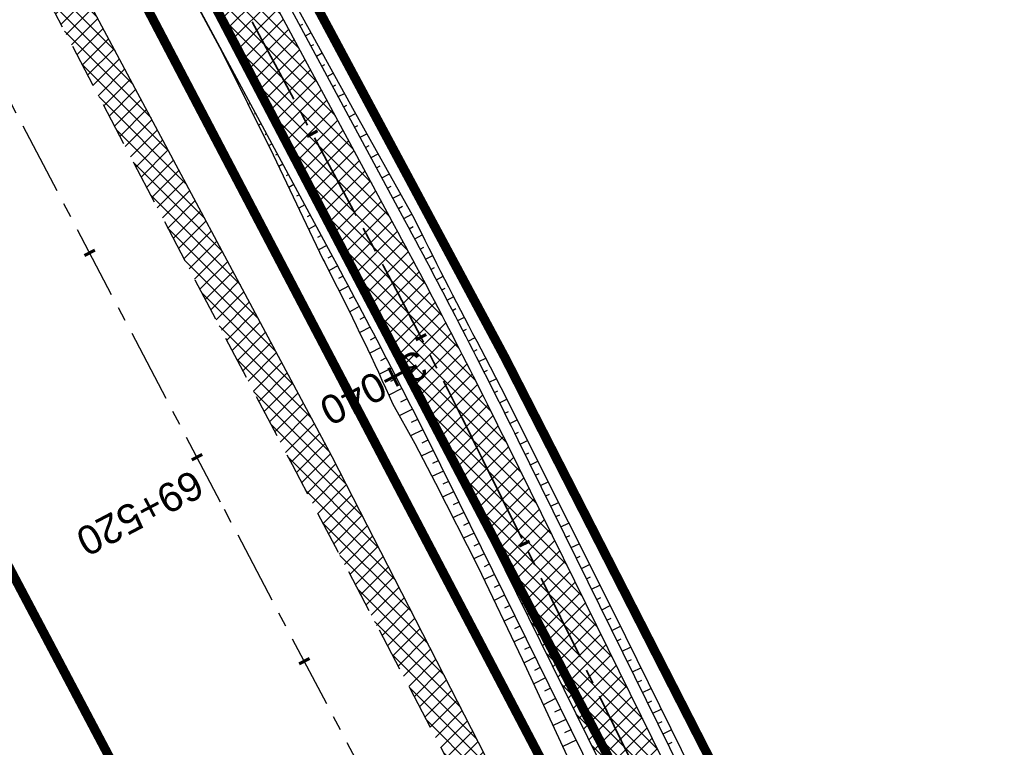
# Model space of a CAD drawing. Header units: metres. Extents: x 7529682 to 7533751, y 5721195 to 5727842.
# Tile 51 of 179: x 7531116 to 7531159, y 5725096 to 5725128. Entities that reach past the tile are written whole.
import ezdxf

# ---------------------------------------------------------------- set-up
doc = ezdxf.new("R2010")
doc.units = ezdxf.units.M
for name, pattern in [('817-dzialki-09-05-04$0$HIDDEN', [0.375, 0.25, -0.125]), ('ACAD_ISO05W100', [33, 24, -3, 0, -3, 0, -3]), ('CENTER', [50.8, 31.75, -6.35, 6.35, -6.35]), ('CENTER2', [28.575, 19.05, -3.175, 3.175, -3.175]), ('HIDDEN', [9.525, 6.35, -3.175])]:
    doc.linetypes.add(name, pattern=pattern)
for name, color, linetype in [('C-DROGI-SYTUACJA', 7, 'Continuous'), ('C-DROGI-SYTUACJA-ETYKIETY', 7, 'Continuous'), ('D-hatch-pobocza', 131, 'Continuous'), ('D-pobocza', 60, 'Continuous'), ('D-rowy', 160, 'Continuous'), ('D-skarpa', 2, 'Continuous'), ('D-skarpa-kreskowanie', 2, 'Continuous')]:
    doc.layers.add(name, color=color, linetype=linetype)
for name, color, linetype, lineweight, true_color in [('D-ewidencja-numery', 7, 'Continuous', 50, 0x40ff00), ('D-hatch-ciag-pieszo-rowerowy', 7, 'Continuous', 13, 0xff9f80), ('D-LR-etap-III', 7, '817-dzialki-09-05-04$0$HIDDEN', 50, 0x00008f)]:
    doc.layers.add(name, color=color, linetype=linetype, lineweight=lineweight, true_color=true_color)
for name, color, linetype, lineweight in [('D-krawędzie', 3, 'Continuous', 30), ('D-obrzeża', 2, 'Continuous', 30), ('D-oś', 10, 'CENTER', 30), ('D-pas-drogowy', 7, 'ACAD_ISO05W100', 50)]:
    doc.layers.add(name, color=color, linetype=linetype, lineweight=lineweight)
doc.layers.add('poprzeczki', color=7, linetype='Continuous', true_color=0x0000c7)
doc.styles.get("Standard").update_dxf_attribs({"font": 'arial.ttf'})
pattern_1 = [(45, (0, 0), (-0.33675960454, 0.33675960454), []), (135, (0, 0), (-0.33675960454, -0.33675960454), [])]

# ---------------------------------------------------------------- blocks, each defined once
blk = doc.blocks.new('AeccTickLine')
at = {"color": 0, "linetype": 'ByBlock', "lineweight": -2}
blk.add_line((0, 1), (0, -1), dxfattribs=at)

msp = doc.modelspace()

# ---------------------------------------------------------------- hatches: boundary and pattern name
at = {"layer": 'D-hatch-ciag-pieszo-rowerowy'}
h = msp.add_hatch(dxfattribs=at)
h.set_pattern_fill('ANSI37', color=256, scale=0.15, style=0)
h.set_pattern_definition(pattern_1)
h.paths.add_polyline_path([(7531118.165, 5725142.897), (7531117.077, 5725142.282), (7531130.341, 5725117.67, -0.009012), (7531135.299, 5725108.06), (7531145.036, 5725088.322, 0.075286), (7531150.171, 5725080.951), (7531151.457, 5725079.596), (7531152.272, 5725080.553), (7531151.217, 5725081.666, -0.075252), (7531146.083, 5725089.033), (7531136.397, 5725108.66, 0.008978), (7531131.457, 5725118.234)])
h.paths.add_polyline_path([(7531119.253, 5725143.512), (7531118.165, 5725142.897), (7531131.457, 5725118.234, -0.008978), (7531136.397, 5725108.66), (7531146.083, 5725089.033, 0.075252), (7531151.217, 5725081.666), (7531152.272, 5725080.553), (7531153.087, 5725081.511), (7531152.262, 5725082.381, -0.075217), (7531147.129, 5725089.744), (7531137.495, 5725109.262, 0.008945), (7531132.573, 5725118.799)])
at = {"layer": 'D-hatch-pobocza'}
h = msp.add_hatch(dxfattribs=at)
h.set_pattern_fill('ANSI37', color=256, scale=0.15, style=0)
h.set_pattern_definition(pattern_1)
h.paths.add_polyline_path([(7531057.01, 5725246.72), (7531044.19, 5725271.11), (7531030.97, 5725296.42), (7531019.37, 5725318.31), (7531007.54, 5725340.71), (7530994.47, 5725365.47), (7530982.58, 5725387.65), (7530971.81, 5725408.22), (7530959.96, 5725430.76), (7530944.54, 5725460.14), (7530935.92, 5725477.07), (7530923.1, 5725500.31), (7530908, 5725529.49), (7530889.658, 5725563.375), (7530889.586, 5725561.257), (7530918.172, 5725507.178), (7530950.163, 5725446.305), (7530993.419, 5725364.265), (7531022.766, 5725308.719), (7531053.81, 5725249.872), (7531081.166, 5725197.875), (7531103.902, 5725154.541), (7531128.123, 5725108.448), (7531149.321, 5725068.209), (7531151.44, 5725067.36), (7531152.004, 5725067.286), (7531141.2, 5725086.69), (7531129.87, 5725108.78), (7531118.46, 5725130.11), (7531107.39, 5725151.39), (7531095.36, 5725174.01), (7531083.61, 5725196.49), (7531071.56, 5725218.8)])

# ---------------------------------------------------------------- linework, layer by layer
at = {"layer": 'C-DROGI-SYTUACJA', "color": 10, "linetype": 'CENTER2', "lineweight": 35, "ltscale": 0.2}
msp.add_lwpolyline([(7531022.845, 5725323.708), (7531032.808, 5725305.571, -0.004228), (7531035.213, 5725301.104), (7531059.944, 5725254.223, -0.004401), (7531062.366, 5725249.531), (7531071.709, 5725231.04, 0.004122), (7531073.975, 5725226.644), (7531073.975, 5725226.644), (7531087.383, 5725201.158), (7531110.122, 5725157.821), (7531131.457, 5725118.234, -0.008978), (7531136.397, 5725108.66), (7531146.083, 5725089.033, 0.075252), (7531151.217, 5725081.666), (7531154.313, 5725078.4, -0.068936), (7531156.869, 5725074.83), (7531166.993, 5725055.55, -0.068732)], format="xyb", dxfattribs=at)
at = {"layer": 'D-ewidencja-numery', "color": 12, "ltscale": 15, "true_color": 0xc70000}
msp.add_lwpolyline([(7530900.952, 5725579.946), (7530904.81, 5725571.977), (7530903.682, 5725568.566), (7530908.901, 5725558.845), (7530910.252, 5725545.672), (7530912.873, 5725538.646), (7530945.278, 5725478.464), (7530959.692, 5725450.246), (7531002.827, 5725368.192), (7531044.704, 5725290.314), (7531064.099, 5725253.213), (7531083.01, 5725216.678), (7531113.013, 5725158.466), (7531137.364, 5725113.071), (7531150.831, 5725086.712), (7531159.746, 5725076.641), (7531166.31, 5725074.58), (7531172.29, 5725062.58)], dxfattribs=at)
at = {"layer": 'D-krawędzie', "linetype": 'HIDDEN', "ltscale": 0.3, "flags": 128}
msp.add_lwpolyline([(7530572.01, 5726166.06), (7530620.381, 5726072.761), (7530641.555, 5726032.008), (7530660.961, 5725995.07), (7530689.128, 5725941.54), (7530707.336, 5725907.032), (7530725.256, 5725873.093), (7530743.97, 5725837.654), (7530770.527, 5725787.119), (7530787.864, 5725754.267), (7530809.898, 5725712.542), (7530824.739, 5725684.389), (7530840.856, 5725653.693), (7530860.675, 5725616.154), (7530865.283, 5725607.394), (7530878.05, 5725583.08), (7530918.172, 5725507.178), (7530950.163, 5725446.305), (7530993.419, 5725364.265), (7531022.766, 5725308.719), (7531053.81, 5725249.872), (7531081.166, 5725197.875), (7531103.902, 5725154.541), (7531128.123, 5725108.448), (7531149.3, 5725068.25), (7531167.38, 5725033.767), (7531197.165, 5724976.988), (7531228.151, 5724918.034), (7531253.153, 5724870.491), (7531286.796, 5724806.654), (7531306.74, 5724768.665), (7531335.094, 5724714.652), (7531357.319, 5724672.439), (7531373.645, 5724641.454), (7531392.162, 5724605.999), (7531418.48, 5724555.853), (7531439.727, 5724515.582), (7531468.399, 5724461.077), (7531491.782, 5724416.528), (7531531.99, 5724339.833), (7531557.227, 5724291.659), (7531569.852, 5724267.577), (7531591.376, 5724226.548), (7531610.004, 5724191.103), (7531616.883, 5724177.999), (7531629.985, 5724153.025), (7531641.007, 5724132.022), (7531664.906, 5724087.617), (7531677.644, 5724064.786), (7531683.112, 5724054.988), (7531686.753, 5724048.18), (7531695.448, 5724031.697), (7531703.749, 5724015.917), (7531709.214, 5724005.514), (7531719.389, 5723986.147), (7531726.295, 5723973), (7531732.741, 5723960.736), (7531735.13, 5723956.19)], dxfattribs=at)
at = {"layer": 'D-LR-etap-III', "ltscale": 10, "flags": 128}
msp.add_lwpolyline([(7531750.474, 5723895.103, 0.4, 0.4, 0), (7531750.505, 5723895.13, 0.4, 0.4, 0), (7531682.71, 5724022.92, 0.4, 0.4, 0), (7531619.177, 5724147.204, 0.4, 0.4, 0), (7531592.309, 5724198.489, 0.4, 0.4, 0), (7531553.264, 5724272.919, 0.4, 0.4, 0), (7531504.02, 5724366.79, 0.4, 0.4, 0), (7531482.09, 5724407.62, 0.4, 0.4, 0), (7531412.35, 5724541.183, 0.4, 0.4, 0), (7531388.464, 5724586.93, 0.4, 0.4, 0), (7531345.12, 5724669.94, 0.4, 0.4, 0), (7531127.66, 5725081.67, 0.4, 0.4, 0), (7531059.253, 5725211.041, 0.4, 0.4, 0), (7531008.007, 5725307.954, 0.4, 0.4, 0), (7530964.182, 5725390.836, 0.4, 0.4, 0), (7530914.557, 5725484.684, 0.4, 0.4, 0), (7530865.243, 5725577.494, 0.4, 0.4, 0), (7530840.085, 5725624.059, 0.4, 0.4, 0), (7530802.56, 5725694.925, 0.4, 0.4, 0), (7530755.54, 5725787.51, 0.4, 0.4, 0), (7530708.718, 5725876.303, 0.4, 0.4, 0), (7530695.12, 5725902.09, 0.4, 0.4, 0), (7530642.914, 5726001.078, 0.4, 0.4, 0), (7530634.935, 5726016.147, 0.4, 0.4, 0), (7530610.82, 5726061.93, 0.4, 0.4, 0), (7530610.82, 5726061.93, 0.4, 0.4, 0), (7530607.21, 5726063.51, 0.4, 0.4, 0), (7530597.42, 5726080.68, 0.4, 0.4, 0), (7530591.16, 5726088.44, 0.4, 0.4, 0), (7530581.28, 5726107.21, 0.4, 0.4, 0), (7530571.29, 5726130.56, 0.4, 0.4, 0), (7530549.555, 5726171.527, 0.4, 0.4, 0), (7530531.014, 5726206.474, 0.4, 0.4, 0), (7530516.461, 5726236.017, 0.4, 0.4, 0), (7530500.799, 5726266.141, 0.4, 0.4, 0), (7530491.35, 5726283.94, 0.4, 0.4, 0), (7530482.4, 5726303.41, 0.4, 0.4, 0), (7530482.4, 5726303.41, 0.4, 0.4, 0), (7530450.41, 5726357.28, 0.4, 0.4, 0), (7530397.759, 5726458.5, 0.4, 0.4, 0), (7530334.708, 5726583.665, 0.4, 0.4, 0), (7530303.939, 5726645.168, 0.4, 0.4, 0), (7530300.51, 5726651.778, 0.4, 0.4, 0), (7530289.214, 5726671.967, 0.4, 0.4, 0), (7530281.54, 5726685.57, 0.4, 0.4, 0), (7530261.371, 5726724.163, 0.4, 0.4, 0), (7530254.03, 5726738.21, 0.4, 0.4, 0), (7530197.22, 5726845.06, 0.4, 0.4, 0), (7530194.71, 5726849.15, 0.4, 0.4, 0), (7530195.92, 5726850.75, 0.4, 0.4, 0), (7530170.547, 5726892.961, 0.4, 0.4, 0), (7530143.175, 5726945.066, 0.4, 0.4, 0), (7530105.06, 5727018.32, 0.4, 0.4, 0), (7530100.06, 5727027.16, 0.4, 0.4, 0), (7530062.319, 5727099.625, 0.4, 0.4, 0), (7530015.379, 5727189.42, 0.4, 0.4, 0), (7529983.208, 5727250.207, 0.4, 0.4, 0), (7529953.284, 5727306.747, 0.4, 0.4, 0), (7529900.671, 5727406.159, 0.4, 0.4, 0), (7529890.63, 5727425.131, 0.4, 0.4, 0), (7529875.155, 5727454.426, 0.4, 0.4, 0), (7529857.56, 5727487.787, 0.4, 0.4, 0), (7529835.194, 5727530.193, 0.4, 0.4, 0), (7529811.741, 5727574.662, 0.4, 0.4, 0), (7529792.102, 5727611.923, 0.4, 0.4, 0), (7529768.066, 5727657.47, 0.4, 0.4, 0), (7529755.211, 5727682.131, 0.4, 0.4, 0), (7529753.31, 5727681.13, 0.4, 0.4, 0), (7529739.21, 5727707.77, 0.4, 0.4, 0), (7529735.395, 5727711.252, 0.4, 0.4, 0), (7529725.42, 5727730.2, 0.4, 0.4, 0), (7529723.55, 5727729.88, 0.4, 0.4, 0), (7529695.567, 5727782.932, 0.4, 0.4, 0), (7529717.68, 5727794.024, 0.4, 0.4, 0), (7529736.275, 5727758.647, 0.4, 0.4, 0), (7529736.275, 5727758.647, 0.4, 0.4, 0), (7529744.511, 5727750.406, 0.4, 0.4, 0), (7529744.511, 5727750.406, 0.4, 0.4, 0), (7529750.283, 5727738.55, 0.4, 0.4, 0), (7529777.109, 5727687.569, 0.4, 0.4, 0), (7529796.515, 5727651.33, 0.4, 0.4, 0), (7529814.938, 5727616.793, 0.4, 0.4, 0), (7529839.007, 5727572.304, 0.4, 0.4, 0), (7529860.618, 5727532.509, 0.4, 0.4, 0), (7529882.349, 5727491.504, 0.4, 0.4, 0), (7529904.865, 5727449.096, 0.4, 0.4, 0), (7529920.747, 5727418.885, 0.4, 0.4, 0), (7529946.677, 5727368.547, 0.4, 0.4, 0), (7529972.025, 5727320.573, 0.4, 0.4, 0), (7529987.74, 5727290.153, 0.4, 0.4, 0), (7529996.497, 5727273.662, 0.4, 0.4, 0), (7530017.541, 5727234.203, 0.4, 0.4, 0), (7530033.054, 5727204.864, 0.4, 0.4, 0), (7530051.623, 5727170.223, 0.4, 0.4, 0), (7530069.277, 5727137.016, 0.4, 0.4, 0), (7530089.385, 5727097.534, 0.4, 0.4, 0), (7530109.713, 5727060.747, 0.4, 0.4, 0), (7530136.77, 5727011.64, 0.4, 0.4, 0), (7530162.447, 5726962.744, 0.4, 0.4, 0), (7530187.674, 5726916.992, 0.4, 0.4, 0), (7530207.821, 5726879.335, 0.4, 0.4, 0), (7530230.626, 5726834.519, 0.4, 0.4, 0), (7530262.288, 5726776.618, 0.4, 0.4, 0), (7530277.51, 5726760.213, 0.4, 0.4, 0), (7530286.037, 5726744.107, 0.4, 0.4, 0), (7530288.097, 5726735.884, 0.4, 0.4, 0), (7530290.394, 5726725.047, 0.4, 0.4, 0), (7530296.177, 5726713.583, 0.4, 0.4, 0), (7530302.726, 5726701.182, 0.4, 0.4, 0), (7530325.685, 5726657.466, 0.4, 0.4, 0), (7530343.244, 5726623.649, 0.4, 0.4, 0), (7530360.23, 5726591.747, 0.4, 0.4, 0), (7530383.209, 5726548.059, 0.4, 0.4, 0), (7530406.018, 5726503.606, 0.4, 0.4, 0), (7530427.465, 5726462.62, 0.4, 0.4, 0), (7530447.928, 5726424.388, 0.4, 0.4, 0), (7530471.127, 5726379.921, 0.4, 0.4, 0), (7530490.501, 5726343.033, 0.4, 0.4, 0), (7530509.499, 5726306.733, 0.4, 0.4, 0), (7530529.89, 5726267.244, 0.4, 0.4, 0), (7530543.852, 5726238.99, 0.4, 0.4, 0), (7530554.809, 5726218.944, 0.4, 0.4, 0), (7530559.027, 5726212.223, 0.4, 0.4, 0), (7530563.061, 5726206.41, 0.4, 0.4, 0), (7530566.934, 5726200.464, 0.4, 0.4, 0), (7530569.771, 5726194.902, 0.4, 0.4, 0), (7530571.473, 5726191.282, 0.4, 0.4, 0), (7530572.839, 5726188.025, 0.4, 0.4, 0), (7530575.295, 5726182.035, 0.4, 0.4, 0), (7530579.737, 5726173.306, 0.4, 0.4, 0), (7530583.3, 5726167.41, 0.4, 0.4, 0), (7530593.4, 5726163.33, 0.4, 0.4, 0), (7530598.618, 5726155.264, 0.4, 0.4, 0), (7530608.258, 5726140.497, 0.4, 0.4, 0), (7530603.27, 5726136.83, 0.4, 0.4, 0), (7530606.53, 5726131.84, 0.4, 0.4, 0), (7530604.239, 5726124.217, 0.4, 0.4, 0), (7530605.847, 5726121.63, 0.4, 0.4, 0), (7530608.972, 5726116.164, 0.4, 0.4, 0), (7530618.114, 5726097.791, 0.4, 0.4, 0), (7530651.213, 5726034.96, 0.4, 0.4, 0), (7530670.244, 5725998.611, 0.4, 0.4, 0), (7530698.075, 5725945.953, 0.4, 0.4, 0), (7530716.506, 5725911.305, 0.4, 0.4, 0), (7530735.223, 5725875.667, 0.4, 0.4, 0), (7530752.504, 5725842.155, 0.4, 0.4, 0), (7530778.311, 5725793.501, 0.4, 0.4, 0), (7530797.5, 5725756.382, 0.4, 0.4, 0), (7530812.519, 5725728.289, 0.4, 0.4, 0), (7530820.039, 5725713.16, 0.4, 0.4, 0), (7530822.422, 5725710.194, 0.4, 0.4, 0), (7530833.155, 5725688.801, 0.4, 0.4, 0), (7530849.629, 5725656.159, 0.4, 0.4, 0), (7530867.983, 5725621.964, 0.4, 0.4, 0), (7530872.63, 5725612.888, 0.4, 0.4, 0), (7530880.354, 5725597.595, 0.4, 0.4, 0), (7530883.839, 5725593.389, 0.4, 0.4, 0), (7530891.782, 5725587.763, 0.4, 0.4, 0), (7530895.039, 5725584.281, 0.4, 0.4, 0), (7530897.034, 5725580.941, 0.4, 0.4, 0), (7530900.952, 5725579.946, 0.4, 0.4, 0), (7530904.81, 5725571.977, 0.4, 0.4, 0), (7530903.682, 5725568.566, 0.4, 0.4, 0), (7530908.901, 5725558.845, 0.4, 0.4, 0), (7530910.252, 5725545.672, 0.4, 0.4, 0), (7530912.873, 5725538.646, 0.4, 0.4, 0), (7530945.278, 5725478.464, 0.4, 0.4, 0), (7530959.692, 5725450.246, 0.4, 0.4, 0), (7531002.827, 5725368.192, 0.4, 0.4, 0), (7531044.704, 5725290.314, 0.4, 0.4, 0), (7531064.099, 5725253.213, 0.4, 0.4, 0), (7531083.01, 5725216.678, 0.4, 0.4, 0), (7531113.013, 5725158.466, 0.4, 0.4, 0), (7531137.364, 5725113.071, 0.4, 0.4, 0), (7531150.831, 5725086.712, 0.4, 0.4, 0), (7531159.746, 5725076.641, 0.4, 0.4, 0), (7531166.31, 5725074.58, 0.4, 0.4, 0), (7531172.29, 5725062.58, 0.4, 0.4, 0), (7531170.59, 5725055.606, 0.4, 0.4, 0), (7531173.733, 5725044.081, 0.4, 0.4, 0), (7531215.342, 5724964.86, 0.4, 0.4, 0), (7531238.054, 5724921.685, 0.4, 0.4, 0), (7531262.39, 5724875.283, 0.4, 0.4, 0), (7531295.587, 5724811.266, 0.4, 0.4, 0), (7531348.488, 5724712.363, 0.4, 0.4, 0), (7531363.741, 5724682.684, 0.4, 0.4, 0), (7531366.987, 5724675.865, 0.4, 0.4, 0), (7531382.541, 5724646.111, 0.4, 0.4, 0), (7531401.299, 5724610.875, 0.4, 0.4, 0), (7531428.965, 5724558.862, 0.4, 0.4, 0), (7531449.111, 5724520.398, 0.4, 0.4, 0), (7531477.293, 5724465.831, 0.4, 0.4, 0), (7531500.996, 5724421.113, 0.4, 0.4, 0), (7531512.122, 5724400.549, 0.4, 0.4, 0), (7531513.782, 5724396.757, 0.4, 0.4, 0), (7531526.32, 5724379.39, 0.4, 0.4, 0), (7531566.784, 5724302.736, 0.4, 0.4, 0), (7531612.277, 5724225.61, 0.4, 0.4, 0), (7531620.493, 5724210.548, 0.4, 0.4, 0), (7531631.578, 5724196.258, 0.4, 0.4, 0), (7531653.484, 5724152.434, 0.4, 0.4, 0), (7531661.151, 5724128.494, 0.4, 0.4, 0), (7531673.881, 5724101.186, 0.4, 0.4, 0), (7531684.691, 5724081.184, 0.4, 0.4, 0), (7531699.212, 5724051.17, 0.4, 0.4, 0), (7531704.034, 5724040.584, 0.4, 0.4, 0), (7531704.034, 5724040.584, 0.4, 0.4, 0), (7531703.913, 5724037.17, 0.4, 0.4, 0), (7531736.42, 5723969.232, 0.4, 0.4, 0), (7531738.285, 5723967.699, 0.4, 0.4, 0), (7531742.181, 5723962.346, 0.4, 0.4, 0), (7531744.286, 5723958.616, 0.4, 0.4, 0), (7531755.393, 5723944.193, 0.4, 0.4, 0), (7531758.69, 5723936.76, 0.4, 0.4, 0), (7531780.08, 5723929.25, 0.4, 0.4, 0), (7531792.612, 5723906.338, 0.4, 0.4, 0), (7531792.612, 5723906.338, 0.4, 0.4, 0), (7531756.962, 5723883.055, 0.4, 0.4, 0), (7531750.46, 5723895.13, 0.4, 0.4, 0), (7531750.46, 5723895.13, 0, 0, 0)], format="xyseb", dxfattribs=at)
at = {"layer": 'D-obrzeża'}
for points in [[(7531164.322, 5725069.743), (7531163.358, 5725071.533), (7531162.183, 5725071.113, -0.373479), (7531159.739, 5725072.063), (7531157.82, 5725075.705, 0.068604), (7531155.434, 5725079.035), (7531152.262, 5725082.381, -0.075217), (7531147.129, 5725089.744), (7531137.495, 5725109.262, 0.008945), (7531132.573, 5725118.799), (7531111.229, 5725158.402), (7531088.49, 5725201.74), (7531075.086, 5725227.216, -0.004122), (7531072.82, 5725231.613), (7531063.477, 5725250.104, 0.004401), (7531061.055, 5725254.796), (7531036.314, 5725301.696, 0.004228), (7531033.909, 5725306.164), (7531023.945, 5725324.301, -0.004067)], [(7531021.744, 5725323.115), (7531031.707, 5725304.978, -0.004228), (7531034.112, 5725300.511), (7531058.833, 5725253.649, -0.004401), (7531061.256, 5725248.957), (7531070.597, 5725230.467, 0.004122), (7531072.864, 5725226.071), (7531086.277, 5725200.577), (7531109.015, 5725157.24), (7531130.341, 5725117.67, -0.009012), (7531135.299, 5725108.06), (7531145.036, 5725088.322, 0.075286), (7531150.171, 5725080.951), (7531153.382, 5725077.565, -0.068604), (7531155.769, 5725074.235), (7531156.913, 5725072.064), (7531159.315, 5725067.483)]]:
    msp.add_lwpolyline(points, format="xyb", dxfattribs=at)
at = {"layer": 'D-oś', "ltscale": 0.1}
msp.add_lwpolyline([(7531164.28, 5725032.142), (7531146.202, 5725066.622), (7531125.026, 5725106.818), (7531100.803, 5725152.914), (7531078.067, 5725196.247), (7531050.713, 5725248.241), (7531019.672, 5725307.084), (7530990.323, 5725362.632), (7530947.066, 5725444.675), (7530915.075, 5725505.546), (7530874.954, 5725581.449)], dxfattribs=at)
at = {"layer": 'D-pas-drogowy', "ltscale": 0.2, "flags": 128}
msp.add_lwpolyline([(7531633.019, 5724182.834, 0.4, 0.4, 0), (7531617.559, 5724211.608, 0.4, 0.4, 0), (7531566.784, 5724302.736, 0.4, 0.4, 0), (7531538.419, 5724356.47, 0.4, 0.4, 0), (7531526.32, 5724379.39, 0.4, 0.4, 0), (7531516.102, 5724393.607, 0.4, 0.4, 0.001485), (7531513.78, 5724396.838, 0.4, 0.4, 0), (7531501.87, 5724413.41, 0.4, 0.4, 0), (7531474.926, 5724464.508, 0.4, 0.4, 0), (7531446.2, 5724518.992, 0.4, 0.4, 0), (7531424.962, 5724559.262, 0.4, 0.4, 0), (7531398.444, 5724609.566, 0.4, 0.4, 0), (7531379.647, 5724645.216, 0.4, 0.4, 0), (7531365.23, 5724672.56, 0.4, 0.4, 0), (7531341.306, 5724717.915, 0.4, 0.4, 0), (7531312.9, 5724771.789, 0.4, 0.4, 0), (7531292.591, 5724810.307, 0.4, 0.4, 0), (7531259.392, 5724873.271, 0.4, 0.4, 0), (7531233.74, 5724921.923, 0.4, 0.4, 0), (7531203.073, 5724980.092, 0.4, 0.4, 0), (7531173.471, 5725036.225, 0.4, 0.4, 0), (7531168.27, 5725046.09, 0.4, 0.4, 0), (7531172.29, 5725062.58, 0.4, 0.4, 0), (7531166.31, 5725074.58, 0.4, 0.4, 0), (7531150.32, 5725079.6, 0.4, 0.4, 0), (7531141.5, 5725096.43, 0.4, 0.4, 0), (7531109.312, 5725157.814, 0.4, 0.4, 0), (7531086.641, 5725201.048, 0.4, 0.4, 0), (7531059.198, 5725253.384, 0.4, 0.4, 0), (7531028.207, 5725312.489, 0.4, 0.4, 0), (7530999.105, 5725367.99, 0.4, 0.4, 0), (7530956.248, 5725449.725, 0.4, 0.4, 0), (7530924.398, 5725510.464, 0.4, 0.4, 0), (7530897.51, 5725561.74, 0.4, 0.4, 0), (7530894.46, 5725566.14, 0.4, 0.4, 0), (7530892.16, 5725570.49, 0.4, 0.4, 0), (7530869.363, 5725613.307, 0.4, 0.4, 0), (7530861.694, 5725627.705, 0.4, 0.4, 0), (7530852.74, 5725644.52, 0.4, 0.4, 0), (7530831.51, 5725684.2, 0.4, 0.4, 0), (7530811.13, 5725722.52, 0.4, 0.4, 0), (7530792.348, 5725757.941, 0.4, 0.4, 0), (7530768.03, 5725803.8, 0.4, 0.4, 0), (7530748.769, 5725840.179, 0.4, 0.4, 0), (7530727.7, 5725879.97, 0.4, 0.4, 0), (7530712.098, 5725909.545, 0.4, 0.4, 0), (7530693.644, 5725944.645, 0.4, 0.4, 0), (7530665.702, 5725997.539, 0.4, 0.4, 0), (7530641.76, 5726042.88, 0.4, 0.4, 0), (7530616.5, 5726091.48, 0.4, 0.4, 0), (7530604.628, 5726114.32, 0.4, 0.4, -0.007763), (7530602.5, 5726118.43, 0.4, 0.4, 0), (7530603.992, 5726123.395, 0.4, 0.4, 0), (7530606.53, 5726131.84, 0.4, 0.4, 0), (7530603.27, 5726136.83, 0.4, 0.4, 0), (7530593.776, 5726151.369, 0.4, 0.4, 0), (7530590.203, 5726156.84, 0.4, 0.4, 0), (7530583.3, 5726167.41, 0.4, 0.4, 0), (7530580.578, 5726170.428, 0.4, 0.4, 0), (7530575.85, 5726175.67, 0.4, 0.4, 0), (7530569.01, 5726186.66, 0.4, 0.4, 0), (7530562.555, 5726199.189, 0.4, 0.4, 0), (7530555.67, 5726211.39, 0.4, 0.4, 0), (7530548.29, 5726224.23, 0.4, 0.4, 0), (7530540.58, 5726237.71, 0.4, 0.4, 0), (7530532.68, 5726252.65, 0.4, 0.4, 0), (7530524.06, 5726269.35, 0.4, 0.4, 0), (7530502.82, 5726309.91, 0.4, 0.4, 0), (7530488.83, 5726336.63, 0.4, 0.4, 0), (7530466.03, 5726380.16, 0.4, 0.4, 0), (7530438.47, 5726432.77, 0.4, 0.4, 0), (7530424.53, 5726459.09, 0.4, 0.4, 0), (7530401.63, 5726502.97, 0.4, 0.4, 0), (7530383.38, 5726538.06, 0.4, 0.4, 0), (7530353.97, 5726593.52, 0.4, 0.4, 0), (7530338.47, 5726622.74, 0.4, 0.4, 0), (7530322.01, 5726653.88, 0.4, 0.4, 0), (7530297.54, 5726700.33, 0.4, 0.4, 0), (7530287.38, 5726719.6, 0.4, 0.4, 0), (7530285.95, 5726722.316, 0.4, 0.4, 0), (7530280.26, 5726733.12, 0.4, 0.4, 0), (7530266.73, 5726758.74, 0.4, 0.4, 0), (7530260.42, 5726770.47, 0.4, 0.4, 0), (7530253.25, 5726783.82, 0.4, 0.4, 0), (7530244.95, 5726799.33, 0.4, 0.4, 0), (7530239.39, 5726808.49, 0.4, 0.4, 0), (7530238.29, 5726807.9, 0.4, 0.4, 0), (7530218.11, 5726850.67, 0.4, 0.4, 0), (7530175.907, 5726928.168, 0.4, 0.4, 0), (7530096.68, 5727076.15, 0.4, 0.4, 0), (7530094.68, 5727079.89, 0.4, 0.4, 0), (7530064.597, 5727135.523, 0.4, 0.4, 0), (7530046.731, 5727168.892, 0.4, 0.4, 0), (7530025.803, 5727208.461, 0.4, 0.4, 0), (7530012.847, 5727232.979, 0.4, 0.4, 0), (7529994.15, 5727268.45, 0.4, 0.4, 0), (7529981.671, 5727291.93, 0.4, 0.4, 0), (7529949.89, 5727351.73, 0.4, 0.4, 0), (7529924.75, 5727399.03, 0.4, 0.4, 0), (7529915.516, 5727417.1, 0.4, 0.4, 0), (7529885.83, 5727475.19, 0.4, 0.4, 0), (7529862.56, 5727519.97, 0.4, 0.4, 0), (7529852.985, 5727538.191, 0.4, 0.4, 0), (7529836.513, 5727569.511, 0.4, 0.4, 0), (7529815.369, 5727609.141, 0.4, 0.4, 0), (7529792.795, 5727651.247, 0.4, 0.4, 0), (7529774.199, 5727685.858, 0.4, 0.4, 0), (7529746.966, 5727736.059, 0.4, 0.4, 0), (7529733.92, 5727757.62, 0.4, 0.4, 0), (7529708.607, 5727806.389, 0.4, 0.4, 0), (7529688.492, 5727796.345, 0.4, 0.4, 0), (7529723.55, 5727729.88, 0.4, 0.4, 0), (7529725.42, 5727730.2, 0.4, 0.4, 0), (7529735.38, 5727711.28, 0.4, 0.4, 0), (7529739.21, 5727707.77, 0.4, 0.4, 0), (7529753.31, 5727681.13, 0.4, 0.4, 0), (7529755.178, 5727682.114, 0.4, 0.4, 0), (7529792.102, 5727611.923, 0.4, 0.4, 0), (7529811.741, 5727574.662, 0.4, 0.4, 0), (7529835.194, 5727530.193, 0.4, 0.4, 0), (7529857.56, 5727487.787, 0.4, 0.4, 0), (7529875.155, 5727454.426, 0.4, 0.4, 0), (7529890.63, 5727425.131, 0.4, 0.4, 0), (7529900.671, 5727406.159, 0.4, 0.4, 0), (7529953.284, 5727306.747, 0.4, 0.4, 0), (7529983.208, 5727250.207, 0.4, 0.4, 0), (7530015.379, 5727189.42, 0.4, 0.4, 0), (7530062.319, 5727099.625, 0.4, 0.4, 0), (7530100.06, 5727027.16, 0.4, 0.4, 0), (7530105.06, 5727018.32, 0.4, 0.4, 0), (7530143.175, 5726945.066, 0.4, 0.4, 0), (7530170.547, 5726892.961, 0.4, 0.4, 0), (7530195.92, 5726850.75, 0.4, 0.4, 0), (7530194.71, 5726849.15, 0.4, 0.4, 0), (7530197.22, 5726845.06, 0.4, 0.4, 0), (7530254.03, 5726738.21, 0.4, 0.4, 0), (7530261.371, 5726724.163, 0.4, 0.4, 0), (7530281.54, 5726685.57, 0.4, 0.4, 0), (7530289.214, 5726671.967, 0.4, 0.4, 0), (7530300.51, 5726651.778, 0.4, 0.4, 0), (7530303.939, 5726645.168, 0.4, 0.4, 0), (7530334.708, 5726583.665, 0.4, 0.4, 0), (7530397.759, 5726458.5, 0.4, 0.4, 0), (7530450.41, 5726357.28, 0.4, 0.4, 0), (7530482.4, 5726303.41, 0.4, 0.4, 0), (7530483.688, 5726301.003, 0.4, 0.4, 0), (7530491.35, 5726283.94, 0.4, 0.4, 0), (7530512.67, 5726243.78, 0.4, 0.4, 0), (7530529.43, 5726209.46, 0.4, 0.4, 0), (7530571.29, 5726130.56, 0.4, 0.4, 0), (7530581.28, 5726107.21, 0.4, 0.4, 0), (7530591.16, 5726088.44, 0.4, 0.4, 0), (7530597.42, 5726080.68, 0.4, 0.4, 0), (7530607.21, 5726063.51, 0.4, 0.4, 0), (7530610.82, 5726061.93, 0.4, 0.4, 0), (7530634.935, 5726016.147, 0.4, 0.4, 0), (7530642.914, 5726001.078, 0.4, 0.4, 0), (7530695.12, 5725902.09, 0.4, 0.4, 0), (7530708.718, 5725876.303, 0.4, 0.4, 0), (7530755.54, 5725787.51, 0.4, 0.4, 0), (7530802.56, 5725694.925, 0.4, 0.4, 0), (7530840.085, 5725624.059, 0.4, 0.4, 0), (7530865.243, 5725577.494, 0.4, 0.4, 0), (7530914.557, 5725484.684, 0.4, 0.4, 0), (7530964.182, 5725390.836, 0.4, 0.4, 0), (7531008.007, 5725307.954, 0.4, 0.4, 0), (7531059.253, 5725211.041, 0.4, 0.4, 0), (7531127.66, 5725081.67, 0.4, 0.4, 0), (7531345.12, 5724669.94, 0.4, 0.4, 0), (7531388.464, 5724586.93, 0.4, 0.4, 0), (7531412.35, 5724541.183, 0.4, 0.4, 0), (7531482.09, 5724407.62, 0.4, 0.4, 0), (7531504.02, 5724366.79, 0.4, 0.4, 0), (7531519.374, 5724337.52, 0.4, 0.4, 0), (7531563.749, 5724252.932, 0.4, 0.4, 0), (7531602.175, 5724179.681, 0.4, 0.4, 0), (7531619.177, 5724147.204, 0.4, 0.4, 0), (7531625.038, 5724135.635, 0.4, 0.4, 0), (7531656.796, 5724073.316, 0.4, 0.4, 0), (7531675.12, 5724037.36, 0.4, 0.4, 0), (7531682.71, 5724022.92, 0.4, 0.4, 0), (7531705.565, 5723979.811, 0.4, 0.4, 0), (7531736.606, 5723921.262, 0.4, 0.4, 0), (7531750.46, 5723895.13, 0.4, 0.4, 0), (7531740.77, 5723886.56, 0.4, 0.4, 0), (7531732.86, 5723885, 0.4, 0.4, 0), (7531722.18, 5723887.77, 0.4, 0.4, 0), (7531729.87, 5723862.17, 0.4, 0.4, 0), (7531742.92, 5723861.93, 0.4, 0.4, 0), (7531763.71, 5723859.52, 0.4, 0.4, 0), (7531768.42, 5723854.12, 0.4, 0.4, 0), (7531787.42, 5723817.97, 0.4, 0.4, 0), (7531795.57, 5723809.82, 0.4, 0.4, 0), (7531816.347, 5723819.85, 0.4, 0.4, 0), (7531816.347, 5723819.85, 0.4, 0.4, 0), (7531805.06, 5723843.23, 0.4, 0.4, 0), (7531803.61, 5723886.23, 0.4, 0.4, 0), (7531803.61, 5723886.23, 0.4, 0.4, 0), (7531780.08, 5723929.25, 0.4, 0.4, 0), (7531758.69, 5723936.76, 0.4, 0.4, 0), (7531749.359, 5723946.412, 0.4, 0.4, 0), (7531742.71, 5723953.29, 0.4, 0.4, 0), (7531735.177, 5723967.878, 0.4, 0.4, 0), (7531722.37, 5723992.68, 0.4, 0.4, 0), (7531705.042, 5724030.886, 0.4, 0.4, 0), (7531699.47, 5724043.17, 0.4, 0.4, 0), (7531692.69, 5724058.11, 0.4, 0.4, 0), (7531679.672, 5724084.017, 0.4, 0.4, 0), (7531674.55, 5724094.21, 0.4, 0.4, 0), (7531666.633, 5724114.003, 0.4, 0.4, 0), (7531649, 5724153.82, 0.4, 0.4, 0), (7531641.49, 5724149.34, 0.4, 0.4, 0), (7531626.04, 5724179.34, 0.4, 0.4, 0), (7531633.03, 5724182.84, 0, 0, 0)], format="xyseb", dxfattribs=at)
at = {"layer": 'D-pobocza'}
msp.add_lwpolyline([(7531149.321, 5725068.209), (7531151.44, 5725067.36), (7531152.004, 5725067.286), (7531141.2, 5725086.69), (7531129.87, 5725108.78), (7531118.46, 5725130.11), (7531107.39, 5725151.39), (7531095.36, 5725174.01), (7531083.61, 5725196.49), (7531071.56, 5725218.8), (7531057.01, 5725246.72), (7531044.19, 5725271.11), (7531030.97, 5725296.42), (7531019.37, 5725318.31), (7531007.54, 5725340.71), (7530994.47, 5725365.47), (7530982.58, 5725387.65), (7530971.81, 5725408.22), (7530959.96, 5725430.76), (7530944.54, 5725460.14), (7530935.92, 5725477.07), (7530923.1, 5725500.31), (7530908, 5725529.49), (7530889.658, 5725563.375)], dxfattribs=at)
for points in [[(7531164.779, 5725069.951), (7531163.594, 5725072.149), (7531162.014, 5725071.583, -0.373479), (7531160.181, 5725072.296), (7531158.231, 5725075.999, 0.068604), (7531155.844, 5725079.329), (7531152.68, 5725082.666, -0.075201), (7531147.548, 5725090.028), (7531137.931, 5725109.508, 0.008929), (7531133.017, 5725119.028), (7531111.671, 5725158.634), (7531088.933, 5725201.972), (7531075.531, 5725227.446, -0.004122), (7531073.264, 5725231.842), (7531063.921, 5725250.334, 0.004401), (7531061.499, 5725255.026), (7531036.754, 5725301.933, 0.004228), (7531034.349, 5725306.401), (7531024.385, 5725324.538, -0.004067)], [(7531021.304, 5725322.878), (7531031.267, 5725304.741, -0.004228), (7531033.672, 5725300.274), (7531058.389, 5725253.42, -0.004401), (7531060.811, 5725248.728), (7531070.153, 5725230.238, 0.004122), (7531072.42, 5725225.841), (7531085.834, 5725200.344), (7531108.572, 5725157.008), (7531129.895, 5725117.444, -0.009025), (7531134.86, 5725107.82), (7531144.617, 5725088.038, 0.075299), (7531149.753, 5725080.666), (7531152.972, 5725077.271, -0.068604), (7531155.359, 5725073.941), (7531156.471, 5725071.831), (7531158.836, 5725067.319)]]:
    msp.add_lwpolyline(points, format="xyb", dxfattribs=at)
at = {"layer": 'D-rowy', "linetype": 'HIDDEN', "ltscale": 0.1, "const_width": 0.4, "flags": 128}
msp.add_lwpolyline([(7531149.9, 5725074.79), (7531149.9, 5725074.79), (7531138.641, 5725096.214), (7531118.877, 5725133.871), (7531109.577, 5725151.722), (7531096.948, 5725175.106), (7531083.449, 5725201.131), (7531075.375, 5725216.126), (7531058.983, 5725247.129), (7531038.532, 5725286.309), (7531017.626, 5725325.254), (7530968.704, 5725418.289), (7530946.218, 5725461.539)], dxfattribs=at)
at = {"layer": 'D-skarpa', "linetype": 'Continuous'}
for points in [[(7531122.702, 5725130.754), (7531125.078, 5725126.355), (7531127.302, 5725121.874), (7531129.465, 5725117.359), (7531129.541, 5725117.201), (7531129.911, 5725116.471, -0.012598), (7531132.484, 5725111.097), (7531133.441, 5725109.358), (7531134.34, 5725107.645), (7531136.179, 5725104.035), (7531138.108, 5725100.027), (7531143.743, 5725087.878)], [(7531128.404, 5725128.147), (7531130.817, 5725123.768), (7531133.264, 5725119.407), (7531133.344, 5725119.251), (7531133.72, 5725118.51, 0.009425), (7531136.488, 5725113.139), (7531137.402, 5725111.345), (7531138.282, 5725109.59), (7531140.093, 5725105.966), (7531142.091, 5725101.993), (7531144.543, 5725097.011), (7531146.758, 5725092.529)]]:
    msp.add_lwpolyline(points, format="xyb", dxfattribs=at)
at = {"layer": 'D-skarpa-kreskowanie', "linetype": 'Continuous'}
for p, q in [((7531124.409, 5725127.623, 107.889), (7531124.396, 5725127.617, 107.887)), ((7531128.465, 5725127.474, 108.023), (7531128.585, 5725127.538, 107.932)), ((7531124.646, 5725127.183, 107.89), (7531124.64, 5725127.18, 107.888)), ((7531128.703, 5725127.034, 108.023), (7531128.945, 5725127.164, 107.84)), ((7531124.883, 5725126.743, 107.891), (7531124.871, 5725126.737, 107.884)), ((7531128.94, 5725126.593, 108.024), (7531129.063, 5725126.66, 107.931)), ((7531125.12, 5725126.303, 107.892), (7531125.114, 5725126.299, 107.887)), ((7531129.177, 5725126.153, 108.025), (7531129.428, 5725126.288, 107.835)), ((7531125.358, 5725125.863, 107.892), (7531125.329, 5725125.848, 107.871)), ((7531129.414, 5725125.713, 108.026), (7531129.542, 5725125.782, 107.929)), ((7531125.595, 5725125.423, 107.893), (7531125.573, 5725125.411, 107.877)), ((7531129.651, 5725125.273, 108.026), (7531129.911, 5725125.413, 107.83)), ((7531125.832, 5725124.983, 107.894), (7531125.774, 5725124.951, 107.85)), ((7531129.889, 5725124.833, 108.027), (7531130.02, 5725124.904, 107.927)), ((7531126.069, 5725124.542, 107.895), (7531126.033, 5725124.523, 107.867)), ((7531130.126, 5725124.393, 108.028), (7531130.393, 5725124.537, 107.825)), ((7531126.306, 5725124.102, 107.895), (7531126.219, 5725124.055, 107.829)), ((7531126.544, 5725123.662, 107.896), (7531126.493, 5725123.635, 107.858)), ((7531130.363, 5725123.953, 108.028), (7531130.499, 5725124.026, 107.926)), ((7531130.6, 5725123.512, 108.029), (7531130.877, 5725123.661, 107.82)), ((7531126.781, 5725123.222, 107.897), (7531126.664, 5725123.159, 107.808)), ((7531127.018, 5725122.782, 107.898), (7531126.952, 5725122.746, 107.848)), ((7531130.838, 5725123.072, 108.03), (7531130.979, 5725123.149, 107.923)), ((7531131.075, 5725122.632, 108.031), (7531131.366, 5725122.789, 107.81)), ((7531127.255, 5725122.342, 107.898), (7531127.109, 5725122.263, 107.788)), ((7531131.312, 5725122.192, 108.031), (7531131.461, 5725122.272, 107.918)), ((7531131.549, 5725121.752, 108.032), (7531131.856, 5725121.917, 107.8)), ((7531127.493, 5725121.901, 107.899), (7531127.412, 5725121.858, 107.838)), ((7531127.73, 5725121.461, 107.9), (7531127.547, 5725121.363, 107.761)), ((7531131.786, 5725121.312, 108.033), (7531131.943, 5725121.396, 107.914)), ((7531127.967, 5725121.021, 107.901), (7531127.865, 5725120.966, 107.823)), ((7531132.024, 5725120.871, 108.034), (7531132.345, 5725121.045, 107.79)), ((7531128.204, 5725120.581, 107.901), (7531127.979, 5725120.46, 107.731)), ((7531132.261, 5725120.431, 108.034), (7531132.425, 5725120.52, 107.91)), ((7531128.441, 5725120.141, 107.902), (7531128.319, 5725120.075, 107.809)), ((7531132.498, 5725119.991, 108.035), (7531132.835, 5725120.173, 107.78)), ((7531128.679, 5725119.701, 107.903), (7531128.412, 5725119.557, 107.701)), ((7531132.735, 5725119.551, 108.036), (7531132.907, 5725119.644, 107.906)), ((7531128.916, 5725119.261, 107.904), (7531128.772, 5725119.183, 107.795)), ((7531132.973, 5725119.111, 108.037), (7531133.32, 5725119.298, 107.774)), ((7531129.153, 5725118.82, 107.904), (7531128.844, 5725118.654, 107.671)), ((7531133.209, 5725118.67, 108.037), (7531133.378, 5725118.761, 107.91)), ((7531129.39, 5725118.38, 107.905), (7531129.226, 5725118.292, 107.78)), ((7531133.445, 5725118.23, 108.038), (7531133.773, 5725118.405, 107.791)), ((7531129.628, 5725117.94, 107.906), (7531129.277, 5725117.751, 107.64)), ((7531133.68, 5725117.788, 108.039), (7531133.839, 5725117.873, 107.919)), ((7531129.865, 5725117.5, 107.907), (7531129.679, 5725117.4, 107.766)), ((7531133.914, 5725117.347, 108.04), (7531134.222, 5725117.51, 107.807)), ((7531130.101, 5725117.06, 107.907), (7531129.717, 5725116.853, 107.616)), ((7531134.149, 5725116.905, 108.04), (7531134.298, 5725116.984, 107.928)), ((7531130.338, 5725116.619, 107.908), (7531130.141, 5725116.513, 107.759)), ((7531134.383, 5725116.463, 108.041), (7531134.673, 5725116.616, 107.823)), ((7531130.572, 5725116.177, 107.909), (7531130.17, 5725115.963, 107.605)), ((7531134.614, 5725116.02, 108.042), (7531134.76, 5725116.096, 107.932)), ((7531130.807, 5725115.736, 107.91), (7531130.602, 5725115.627, 107.755)), ((7531134.846, 5725115.577, 108.043), (7531135.139, 5725115.73, 107.822)), ((7531131.041, 5725115.294, 107.91), (7531130.624, 5725115.074, 107.596)), ((7531135.078, 5725115.134, 108.043), (7531135.225, 5725115.21, 107.933)), ((7531131.275, 5725114.852, 107.911), (7531131.062, 5725114.74, 107.75)), ((7531135.309, 5725114.69, 108.044), (7531135.604, 5725114.843, 107.822)), ((7531131.507, 5725114.409, 107.912), (7531131.065, 5725114.177, 107.579)), ((7531135.537, 5725114.246, 108.045), (7531135.686, 5725114.322, 107.933)), ((7531131.739, 5725113.966, 107.913), (7531131.51, 5725113.847, 107.74)), ((7531135.766, 5725113.801, 108.045), (7531136.065, 5725113.955, 107.821)), ((7531131.97, 5725113.523, 107.913), (7531131.496, 5725113.276, 107.557)), ((7531135.995, 5725113.356, 108.046), (7531136.145, 5725113.433, 107.934)), ((7531132.201, 5725113.08, 107.914), (7531131.955, 5725112.952, 107.729)), ((7531136.223, 5725112.911, 108.047), (7531136.525, 5725113.065, 107.821)), ((7531132.43, 5725112.635, 107.915), (7531131.914, 5725112.369, 107.528)), ((7531136.448, 5725112.465, 108.048), (7531136.6, 5725112.542, 107.934)), ((7531132.659, 5725112.19, 107.916), (7531132.389, 5725112.052, 107.713)), ((7531136.674, 5725112.019, 108.048), (7531136.98, 5725112.174, 107.82)), ((7531132.887, 5725111.746, 107.916), (7531132.323, 5725111.457, 107.494)), ((7531133.115, 5725111.301, 107.917), (7531132.825, 5725111.153, 107.7)), ((7531136.9, 5725111.573, 108.049), (7531137.053, 5725111.65, 107.934)), ((7531137.125, 5725111.126, 108.05), (7531137.434, 5725111.281, 107.819)), ((7531133.341, 5725110.854, 107.918), (7531132.775, 5725110.568, 107.495)), ((7531133.566, 5725110.408, 107.918), (7531133.291, 5725110.269, 107.713)), ((7531137.348, 5725110.679, 108.051), (7531137.503, 5725110.756, 107.935)), ((7531137.57, 5725110.231, 108.051), (7531137.883, 5725110.387, 107.819)), ((7531133.792, 5725109.962, 107.919), (7531133.257, 5725109.693, 107.519)), ((7531137.793, 5725109.783, 108.052), (7531137.95, 5725109.861, 107.935)), ((7531134.017, 5725109.516, 107.92), (7531133.756, 5725109.385, 107.725)), ((7531138.015, 5725109.336, 108.053), (7531138.332, 5725109.492, 107.818)), ((7531134.24, 5725109.068, 107.921), (7531133.727, 5725108.812, 107.539)), ((7531138.237, 5725108.887, 108.054), (7531138.396, 5725108.966, 107.935)), ((7531134.463, 5725108.62, 107.921), (7531134.211, 5725108.495, 107.734)), ((7531138.458, 5725108.439, 108.054), (7531138.779, 5725108.597, 107.816)), ((7531134.685, 5725108.173, 107.922), (7531134.192, 5725107.928, 107.555)), ((7531138.679, 5725107.99, 108.055), (7531138.841, 5725108.07, 107.935)), ((7531134.907, 5725107.725, 107.923), (7531134.665, 5725107.605, 107.742)), ((7531138.9, 5725107.542, 108.056), (7531139.225, 5725107.702, 107.814)), ((7531135.129, 5725107.276, 107.924), (7531134.649, 5725107.039, 107.567)), ((7531139.122, 5725107.094, 108.057), (7531139.285, 5725107.174, 107.935)), ((7531135.35, 5725106.828, 107.924), (7531135.113, 5725106.711, 107.748)), ((7531139.343, 5725106.645, 108.057), (7531139.672, 5725106.808, 107.812)), ((7531135.571, 5725106.38, 107.925), (7531135.103, 5725106.148, 107.577)), ((7531139.564, 5725106.197, 108.058), (7531139.73, 5725106.279, 107.935)), ((7531135.792, 5725105.931, 107.926), (7531135.561, 5725105.817, 107.754)), ((7531139.786, 5725105.749, 108.059), (7531140.119, 5725105.913, 107.811)), ((7531136.014, 5725105.483, 107.927), (7531135.556, 5725105.257, 107.587)), ((7531140.007, 5725105.3, 108.06), (7531140.175, 5725105.383, 107.934)), ((7531136.235, 5725105.034, 107.927), (7531136.009, 5725104.923, 107.76)), ((7531140.228, 5725104.852, 108.06), (7531140.569, 5725105.02, 107.807)), ((7531136.456, 5725104.586, 107.928), (7531136.01, 5725104.366, 107.597)), ((7531140.449, 5725104.403, 108.061), (7531140.621, 5725104.488, 107.933)), ((7531136.678, 5725104.138, 107.929), (7531136.456, 5725104.028, 107.764)), ((7531140.671, 5725103.955, 108.062), (7531141.018, 5725104.126, 107.804)), ((7531136.899, 5725103.689, 107.93), (7531136.452, 5725103.469, 107.597)), ((7531140.892, 5725103.507, 108.063), (7531141.067, 5725103.593, 107.932)), ((7531137.12, 5725103.241, 107.93), (7531136.894, 5725103.129, 107.763)), ((7531141.113, 5725103.058, 108.063), (7531141.467, 5725103.233, 107.8)), ((7531137.341, 5725102.792, 107.931), (7531136.885, 5725102.567, 107.592)), ((7531141.334, 5725102.61, 108.064), (7531141.513, 5725102.698, 107.931)), ((7531137.563, 5725102.344, 107.932), (7531137.332, 5725102.231, 107.761)), ((7531141.556, 5725102.162, 108.065), (7531141.916, 5725102.34, 107.797)), ((7531137.784, 5725101.896, 107.933), (7531137.319, 5725101.666, 107.587)), ((7531138.005, 5725101.447, 107.933), (7531137.771, 5725101.332, 107.759)), ((7531141.777, 5725101.713, 108.065), (7531141.959, 5725101.803, 107.93)), ((7531141.998, 5725101.265, 108.065), (7531142.361, 5725101.444, 107.795)), ((7531138.226, 5725100.999, 107.934), (7531137.753, 5725100.765, 107.582)), ((7531142.219, 5725100.816, 108.065), (7531142.401, 5725100.906, 107.93)), ((7531138.448, 5725100.551, 107.935), (7531138.209, 5725100.433, 107.757)), ((7531142.441, 5725100.368, 108.065), (7531142.803, 5725100.547, 107.796)), ((7531138.669, 5725100.102, 107.935), (7531138.184, 5725099.863, 107.575)), ((7531142.662, 5725099.92, 108.065), (7531142.843, 5725100.009, 107.931)), ((7531138.89, 5725099.654, 107.935), (7531138.642, 5725099.532, 107.751)), ((7531142.883, 5725099.471, 108.065), (7531143.244, 5725099.65, 107.797)), ((7531139.111, 5725099.205, 107.935), (7531138.605, 5725098.956, 107.559)), ((7531143.104, 5725099.023, 108.065), (7531143.285, 5725099.112, 107.931)), ((7531139.333, 5725098.757, 107.935), (7531139.074, 5725098.63, 107.743)), ((7531143.326, 5725098.575, 108.065), (7531143.686, 5725098.752, 107.797)), ((7531139.554, 5725098.309, 107.935), (7531139.026, 5725098.048, 107.543)), ((7531143.547, 5725098.126, 108.065), (7531143.727, 5725098.215, 107.931)), ((7531139.775, 5725097.86, 107.935), (7531139.506, 5725097.727, 107.735)), ((7531143.768, 5725097.678, 108.065), (7531144.128, 5725097.855, 107.798)), ((7531139.996, 5725097.412, 107.935), (7531139.447, 5725097.141, 107.527)), ((7531143.989, 5725097.229, 108.065), (7531144.169, 5725097.318, 107.931)), ((7531140.218, 5725096.964, 107.935), (7531139.938, 5725096.825, 107.727)), ((7531144.211, 5725096.781, 108.065), (7531144.57, 5725096.958, 107.798)), ((7531140.439, 5725096.515, 107.935), (7531139.868, 5725096.233, 107.51)), ((7531144.432, 5725096.333, 108.065), (7531144.612, 5725096.421, 107.931))]:
    msp.add_line(p, q, dxfattribs=at)

# ---------------------------------------------------------------- block references
at = {"layer": 'C-DROGI-SYTUACJA-ETYKIETY', "color": 2, "linetype": 'Continuous', "lineweight": 60, "xscale": 0.25, "yscale": 0.25, "zscale": 0.25}
for p, rotation in [((7531119.345, 5725117.629), 297.721226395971), ((7531123.997, 5725108.777), 297.721226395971), ((7531128.655, 5725099.929), 297.7806942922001)]:
    msp.add_blockref('AeccTickLine', p, dxfattribs=dict(at, rotation=rotation))
at = {"layer": 'poprzeczki', "color": 2, "linetype": 'Continuous', "lineweight": 60}
for p, xscale, yscale, zscale, rotation in [((7531129.002, 5725122.79), 0.25, 0.25, 0.25, 298.3225190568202), ((7531133.712, 5725113.969), 0.25, 0.25, 0.25, 297.4011285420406), ((7531138.19, 5725105.028), 0.2499999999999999, 0.2499999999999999, 0.2499999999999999, 296.2649129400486)]:
    msp.add_blockref('AeccTickLine', p, dxfattribs=dict(at, xscale=xscale, yscale=yscale, zscale=zscale, rotation=rotation))

# ---------------------------------------------------------------- texts
at = {"layer": 'C-DROGI-SYTUACJA-ETYKIETY', "color": 2}
for s, rotation, p in [('3+040', 207.4011, (7531133.552, 5725113.463)), ('69+520', 207.7212, (7531123.839, 5725108.271))]:
    msp.add_text(s, height=1.25, rotation=rotation, dxfattribs=at).set_placement(p)

doc.saveas('drawing.dxf')
